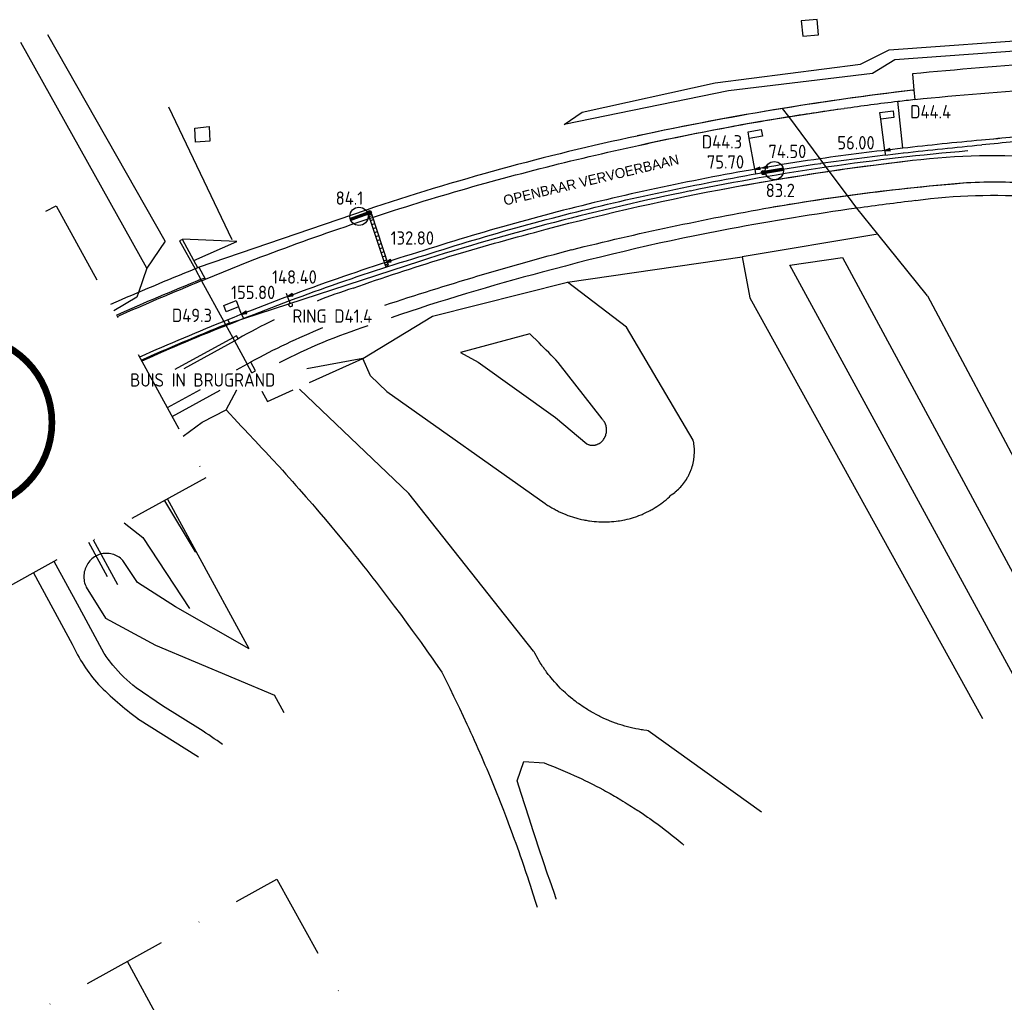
# Model space of a CAD drawing. Extents: x 139749 to 140590, y 484588 to 485182.
# Tile 3 of 10: x 139930 to 140077, y 484870 to 485017. Entities that reach past the tile are written whole.
import ezdxf
from ezdxf.enums import TextEntityAlignment as Align

# ---------------------------------------------------------------- set-up
doc = ezdxf.new("R2010")
doc.units = 0
doc.header["$LTSCALE"] = 0.5
doc.linetypes.add('DASHDOTX2', pattern=[50.8, 25.4, -12.7, 0, -12.7])
doc.linetypes.add('HIDDEN2', pattern=[4.7625, 3.175, -1.5875])
doc.layers.get('0').update_dxf_attribs({"linetype": 'CONTINUOUS'})
for name, color, linetype in [('BUIS', 1, 'CONTINUOUS'), ('INST-T-CODE', 1, 'CONTINUOUS'), ('INSTALLATIE', 3, 'CONTINUOUS'), ('KABEL-1000', 3, 'CONTINUOUS'), ('KABEL-500', 3, 'CONTINUOUS'), ('KABEL-T-CODE', 1, 'CONTINUOUS'), ('LUS-T-CODE', 1, 'CONTINUOUS'), ('LUSSEN', 7, 'CONTINUOUS'), ('MAAT-T-CODE', 7, 'CONTINUOUS'), ('MAATVOERING', 7, 'CONTINUOUS'), ('ONDERGROND', 7, 'CONTINUOUS'), ('OPMERKING', 7, 'CONTINUOUS'), ('TOP-L-TOPO_OBJECTEN_LIJN', 7, 'CONTINUOUS'), ('TOP-L-TOPO_OBJECTEN_VLAK', 7, 'CONTINUOUS'), ('TOP-L-TOPO_VIADUCT_KP_EN_2', 7, 'CONTINUOUS'), ('TOP-L-TOPO_VIADUCT_VLAKSCH', 7, 'CONTINUOUS'), ('TOP-T-TOPO_HUISNUMMERING_N', 7, 'CONTINUOUS'), ('UITSLIJPER', 1, 'CONTINUOUS')]:
    doc.layers.add(name, color=color, linetype=linetype)
doc.styles.add('I020-1', font='ISO', dxfattribs={"height": 2})
doc.styles.add('STYLE-INTL_ISO', font='INTL_ISO.shx')

# ---------------------------------------------------------------- blocks, each defined once
blk = doc.blocks.new('V_2X1')
blk.add_lwpolyline([(0.5, 0), (0.5, -2), (-0.5, -2), (-0.5, 0), (0.5, 0)])
at = {"layer": 'LUS-T-CODE', "style": 'I020-1'}
blk.add_attdef('LUS', text='', height=1, rotation=270, dxfattribs=at).set_placement((-0.02, -3.35), align=Align.MIDDLE)
blk = doc.blocks.new('V_P2')
for p, q in [((0, 0), (0.78, 0.19)), ((0, 0), (0.78, 0.15)), ((0, 0), (0.78, 0.1)), ((0.78, 0.06), (0, 0)), ((0, 0), (0.78, 0.05)), ((0.78, 0.04), (0, 0)), ((0, 0), (0.78, 0)), ((0.78, -0.19), (0, 0)), ((0, 0), (0.78, -0.1)), ((0, 0), (0.78, -0.15)), ((0, 0), (0.78, -0.05)), ((0, 0), (0.78, 0)), ((0.78, -0.19), (0.78, 0.19))]:
    blk.add_line(p, q)
for points in [[(0.78, 0.18), (0, 0)], [(0, 0), (0.78, 0.17)], [(0.78, 0.16), (0, 0)], [(0.78, 0.13), (0, 0)], [(0, 0), (0.78, 0.12)], [(0.78, 0.11), (0, 0)], [(0.78, 0.08), (0, 0)], [(0, 0), (0.78, 0.07)], [(0, 0), (0.78, 0.03)], [(0.78, 0.01), (0, 0)], [(0.78, -0.18), (0, 0)], [(0, 0), (0.78, -0.17)], [(0.78, -0.16), (0, 0)], [(0.78, -0.13), (0, 0)], [(0, 0), (0.78, -0.12)], [(0.78, -0.11), (0, 0)], [(0, 0), (0.78, -0.07)], [(0.78, -0.04), (0, 0)], [(0, 0), (0.78, -0.03)], [(0.78, -0.06), (0, 0)], [(0.78, -0.08), (0, 0)], [(0.78, -0.01), (0, 0)]]:
    blk.add_lwpolyline(points)
blk = doc.blocks.new('V_VWS')
at = {"const_width": 0.3}
blk.add_lwpolyline([(0.01, -0.15, 1), (-0.01, 0.15, 1)], format="xyb", close=True, dxfattribs=at)
at = {"const_width": 0.5}
blk.add_lwpolyline([(0.31, 0), (3.04, 0)], dxfattribs=at)
for centre, radius in [((0, 0), 0.3), ((1.67, 0), 1.37)]:
    blk.add_circle(centre, radius)
at = {"layer": 'INST-T-CODE', "style": 'I020-1'}
blk.add_attdef('INST', text='', height=1, dxfattribs=at).set_placement((4.94, 0.03), align=Align.MIDDLE)
blk = doc.blocks.new('V_RING')
at = {"flags": 128}
blk.add_lwpolyline([(0, 0), (0.3, 0, 2.414214), (0.6, 0.3)], format="xyb", dxfattribs=at)
at = {"layer": 'KABEL-T-CODE', "style": 'I020-1'}
blk.add_attdef('V_RING', text='', height=1, dxfattribs=at).set_placement((1.86, 0), align=Align.MIDDLE)

msp = doc.modelspace()

# ---------------------------------------------------------------- hatches: boundary and pattern name
at = {"layer": 'BUIS'}
h = msp.add_hatch(dxfattribs=at)
h.set_pattern_fill('LINE', color=256, scale=0.2, angle=18.28, style=0)
h.paths.add_polyline_path([(139985.13, 484980.29), (139982.61, 484987.91), (139982.14, 484987.75), (139984.65, 484980.13)])

# ---------------------------------------------------------------- linework, layer by layer
msp.add_lwpolyline([(139985.13, 484980.29), (139982.61, 484987.91), (139982.14, 484987.75), (139984.65, 484980.13)], close=True, dxfattribs=at)
at = {"layer": 'KABEL-1000'}
for p, q in [((140059.54, 484997.48), (140059.62, 484996.79)), ((140040.05, 484994.65), (140040.17, 484993.96)), ((139982.26, 484988.16), (139982.37, 484987.83)), ((139984.88, 484980.21), (139984.95, 484980.04)), ((139963.09, 484972.91), (139963.35, 484972.26))]:
    msp.add_line(p, q, dxfattribs=at)
at = {"layer": 'KABEL-1000', "flags": 128}
msp.add_lwpolyline([(140083.85, 484999.11, 0.00736), (140074.1, 484998.31)], format="xyb", dxfattribs=at)
at = {"layer": 'KABEL-1000'}
msp.add_lwpolyline([(139961.28, 484971.43, 0.010442), (139948.1, 484965.87, 0.010442)], format="xyb", dxfattribs=at)
at = {"layer": 'KABEL-1000', "extrusion": (0, 0, -1)}
for centre, radius, start, end in [((-140120.26, 484490.74), 509.66, 83.4732, 84.804), ((-140118.61, 484500.32), 499.96, 82.1035, 83.5359), ((-140107.4, 484609.3), 390.49, 77.0355, 81.5369), ((-140103.64, 484628.61), 370.83, 72.2512, 76.9318), ((-140083.25, 484673.16), 322.24, 67.7604, 73.2909)]:
    msp.add_arc(centre, radius, start, end, dxfattribs=at)
at = {"layer": 'MAATVOERING', "linetype": 'HIDDEN2'}
msp.add_line((139970.24, 484974.93), (139969.82, 484976.03), dxfattribs=at)
at = {"layer": 'MAATVOERING'}
for start, end in [(107.9989, 111.5029), (115.7888, 119.5025)]:
    msp.add_arc((140008.88, 484887.36), 94.08, start, end, dxfattribs=at)
at = {"layer": 'ONDERGROND', "color": 6, "linetype": 'DASHDOTX2'}
for points in [[(139889.07, 484963.75), (139935.26, 484989.19), (139957.73, 484948.39), (139911.53, 484922.95)], [(139783.6, 484786.48), (139968.38, 484888.23), (140058.24, 484725.04), (139873.46, 484623.29)]]:
    msp.add_lwpolyline(points, close=True, dxfattribs=at)
at = {"layer": 'OPMERKING', "const_width": 1, "flags": 128}
msp.add_lwpolyline([(139908.64, 484956.68, 1), (139934.64, 484956.68, 1), (139908.64, 484956.68)], format="xyb", dxfattribs=at)
at = {"layer": 'TOP-L-TOPO_OBJECTEN_LIJN', "color": 7}
for p, q in [((139942.96, 484933.56), (139940.15, 484938.71)), ((139940.81, 484939.07), (139944.46, 484932.39))]:
    msp.add_line(p, q, dxfattribs=at)
at = {"layer": 'TOP-L-TOPO_OBJECTEN_LIJN'}
for p, q in [((139942.96, 484933.56), (139940.15, 484938.71)), ((139940.81, 484939.07), (139944.46, 484932.39))]:
    msp.add_line(p, q, dxfattribs=at)
at = {"layer": 'TOP-L-TOPO_OBJECTEN_LIJN', "color": 7, "flags": 128}
for points in [[(139951.62, 484983.87), (139934.02, 485014.82)], [(140011.45, 485001.37), (140014.18, 485003.23), (140034.1, 485007.59), (140055.89, 485010.4), (140060.22, 485012.54), (140083.85, 485014.26)], [(140083.85, 485012.7), (140061.04, 485011.04), (140057.7, 485009.03), (140036.12, 485006.42), (140011.45, 485001.37)], [(139961.68, 484984.06), (139952.15, 485003.95)], [(139951.62, 484983.87), (139948.85, 484979.8)], [(139962.36, 484983.84), (139954.24, 484984.15)], [(139955.94, 484980.97), (139962.36, 484983.84)], [(139989.89, 484980.87), (139961.2, 484971.53)], [(140045.3, 484980.25), (140053.19, 484981.42)], [(140053.19, 484981.42), (140087.52, 484917.93)], [(140080.85, 484915.1), (140045.3, 484980.25)], [(139956.99, 484978.16), (139957.5, 484978.34)], [(140006.33, 484969.96), (139995.9, 484967.17)], [(140015.59, 484953.27), (140015.65, 484953.27), (140015.72, 484953.27), (140015.85, 484953.27), (140015.91, 484953.28), (140015.97, 484953.28), (140016.03, 484953.29), (140016.1, 484953.3), (140016.16, 484953.32), (140016.22, 484953.33), (140016.28, 484953.35), (140016.34, 484953.36), (140016.4, 484953.39), (140016.46, 484953.41), (140016.58, 484953.46), (140016.63, 484953.49), (140016.69, 484953.52), (140016.74, 484953.55), (140016.8, 484953.58), (140016.85, 484953.61), (140016.9, 484953.65), (140017, 484953.73), (140017.1, 484953.81), (140017.14, 484953.86), (140017.23, 484953.95), (140017.31, 484954.05), (140017.38, 484954.15), (140017.45, 484954.26), (140017.48, 484954.31), (140017.54, 484954.43), (140017.58, 484954.53), (140017.64, 484954.65), (140017.69, 484954.78), (140017.71, 484954.84), (140017.73, 484954.91), (140017.76, 484955.04), (140017.79, 484955.18), (140017.81, 484955.31), (140017.82, 484955.38), (140017.82, 484955.45), (140017.82, 484955.59), (140017.82, 484955.66), (140017.81, 484955.79), (140017.79, 484955.93), (140017.78, 484956), (140017.77, 484956.06), (140017.74, 484956.2), (140017.7, 484956.33), (140017.67, 484956.39), (140017.65, 484956.46), (140017.62, 484956.52), (140017.59, 484956.58), (140017.56, 484956.64), (140017.49, 484956.76), (140017.46, 484956.82), (140017.38, 484956.94), (140017.3, 484957.05), (140017.26, 484957.1), (140017.21, 484957.15), (140017.16, 484957.21), (140010.56, 484965.7), (140010.2, 484966.07), (140009.85, 484966.43), (140009.5, 484966.8), (140009.14, 484967.16), (140008.78, 484967.53), (140008.42, 484967.89), (140008.06, 484968.25), (140007.7, 484968.61), (140006.33, 484969.96)], [(139995.9, 484967.17), (139998.55, 484965.72), (140010.18, 484957.42), (140014.86, 484953.46), (140014.98, 484953.41), (140015.1, 484953.37), (140015.16, 484953.35), (140015.22, 484953.33), (140015.28, 484953.32), (140015.34, 484953.3), (140015.47, 484953.28), (140015.59, 484953.27)], [(140016.83, 484912.59), (140016.64, 484912.69), (140016.27, 484912.88), (140015.9, 484913.08), (140015.72, 484913.18), (140015.53, 484913.28), (140015.35, 484913.39), (140015.17, 484913.5), (140014.99, 484913.61), (140014.64, 484913.83), (140014.46, 484913.95), (140014.11, 484914.18), (140013.94, 484914.3), (140013.6, 484914.54), (140013.42, 484914.67), (140013.26, 484914.79), (140013.09, 484914.92), (140012.92, 484915.05), (140012.76, 484915.18), (140012.43, 484915.45), (140012.11, 484915.72), (140011.8, 484916), (140011.64, 484916.14), (140011.33, 484916.43), (140011.18, 484916.57), (140011.03, 484916.72), (140010.88, 484916.87), (140010.59, 484917.17), (140010.3, 484917.48), (140010.16, 484917.63), (140010.02, 484917.79), (140009.75, 484918.11), (140009.48, 484918.43), (140009.35, 484918.59), (140009.08, 484918.92), (140008.83, 484919.26), (140008.71, 484919.43), (140008.58, 484919.6), (140008.34, 484919.94), (140008.22, 484920.12), (140007.99, 484920.47), (140007.88, 484920.65), (140007.66, 484921), (140007.55, 484921.18), (140007.34, 484921.55), (140007.24, 484921.73), (140007.04, 484922.1), (140006.94, 484922.29), (140006.88, 484922.4), (139988.14, 484946.06), (139971.77, 484961.68)], [(139945.48, 484941.64), (139948.26, 484939.44), (139955.26, 484928.78)], [(140041.05, 484898.25), (140024.06, 484910.47), (140023.85, 484910.5), (140023.43, 484910.55), (140023.23, 484910.58), (140023.02, 484910.62), (140022.6, 484910.69), (140022.19, 484910.77), (140021.99, 484910.81), (140021.78, 484910.85), (140021.58, 484910.9), (140021.37, 484910.95), (140021.17, 484911), (140020.96, 484911.05), (140020.56, 484911.16), (140020.15, 484911.28), (140019.95, 484911.34), (140019.55, 484911.47), (140019.35, 484911.54), (140019.16, 484911.61), (140018.76, 484911.76), (140018.37, 484911.91), (140018.17, 484911.99), (140017.79, 484912.15), (140017.4, 484912.32), (140016.83, 484912.59)]]:
    msp.add_lwpolyline(points, dxfattribs=at)
at = {"layer": 'TOP-L-TOPO_OBJECTEN_LIJN', "flags": 128}
for points in [[(139951.62, 484983.87), (139934.02, 485014.82)], [(140011.45, 485001.37), (140014.18, 485003.23), (140034.1, 485007.59), (140055.89, 485010.4), (140060.22, 485012.54), (140083.85, 485014.26)], [(140083.85, 485012.7), (140061.04, 485011.04), (140057.7, 485009.03), (140036.12, 485006.42), (140011.45, 485001.37)], [(139961.68, 484984.06), (139952.15, 485003.95)], [(139951.62, 484983.87), (139948.85, 484979.8)], [(139962.36, 484983.84), (139954.24, 484984.15)], [(139955.94, 484980.97), (139962.36, 484983.84)], [(139989.89, 484980.87), (139961.2, 484971.53)], [(140045.3, 484980.25), (140053.19, 484981.42)], [(140053.19, 484981.42), (140087.52, 484917.93)], [(140080.85, 484915.1), (140045.3, 484980.25)], [(139956.99, 484978.16), (139957.5, 484978.34)], [(140006.33, 484969.96), (139995.9, 484967.17)], [(140015.59, 484953.27), (140015.65, 484953.27), (140015.72, 484953.27), (140015.85, 484953.27), (140015.91, 484953.28), (140015.97, 484953.28), (140016.03, 484953.29), (140016.1, 484953.3), (140016.16, 484953.32), (140016.22, 484953.33), (140016.28, 484953.35), (140016.34, 484953.36), (140016.4, 484953.39), (140016.46, 484953.41), (140016.58, 484953.46), (140016.63, 484953.49), (140016.69, 484953.52), (140016.74, 484953.55), (140016.8, 484953.58), (140016.85, 484953.61), (140016.9, 484953.65), (140017, 484953.73), (140017.1, 484953.81), (140017.14, 484953.86), (140017.23, 484953.95), (140017.31, 484954.05), (140017.38, 484954.15), (140017.45, 484954.26), (140017.48, 484954.31), (140017.54, 484954.43), (140017.58, 484954.53), (140017.64, 484954.65), (140017.69, 484954.78), (140017.71, 484954.84), (140017.73, 484954.91), (140017.76, 484955.04), (140017.79, 484955.18), (140017.81, 484955.31), (140017.82, 484955.38), (140017.82, 484955.45), (140017.82, 484955.59), (140017.82, 484955.66), (140017.81, 484955.79), (140017.79, 484955.93), (140017.78, 484956), (140017.77, 484956.06), (140017.74, 484956.2), (140017.7, 484956.33), (140017.67, 484956.39), (140017.65, 484956.46), (140017.62, 484956.52), (140017.59, 484956.58), (140017.56, 484956.64), (140017.49, 484956.76), (140017.46, 484956.82), (140017.38, 484956.94), (140017.3, 484957.05), (140017.26, 484957.1), (140017.21, 484957.15), (140017.16, 484957.21), (140010.56, 484965.7), (140010.2, 484966.07), (140009.85, 484966.43), (140009.5, 484966.8), (140009.14, 484967.16), (140008.78, 484967.53), (140008.42, 484967.89), (140008.06, 484968.25), (140007.7, 484968.61), (140006.33, 484969.96)], [(139981.29, 484966.28), (139972.87, 484964.74)], [(139995.9, 484967.17), (139998.55, 484965.72), (140010.18, 484957.42), (140014.86, 484953.46), (140014.98, 484953.41), (140015.1, 484953.37), (140015.16, 484953.35), (140015.22, 484953.33), (140015.28, 484953.32), (140015.34, 484953.3), (140015.47, 484953.28), (140015.59, 484953.27)], [(140016.83, 484912.59), (140016.64, 484912.69), (140016.27, 484912.88), (140015.9, 484913.08), (140015.72, 484913.18), (140015.53, 484913.28), (140015.35, 484913.39), (140015.17, 484913.5), (140014.99, 484913.61), (140014.64, 484913.83), (140014.46, 484913.95), (140014.11, 484914.18), (140013.94, 484914.3), (140013.6, 484914.54), (140013.42, 484914.67), (140013.26, 484914.79), (140013.09, 484914.92), (140012.92, 484915.05), (140012.76, 484915.18), (140012.43, 484915.45), (140012.11, 484915.72), (140011.8, 484916), (140011.64, 484916.14), (140011.33, 484916.43), (140011.18, 484916.57), (140011.03, 484916.72), (140010.88, 484916.87), (140010.59, 484917.17), (140010.3, 484917.48), (140010.16, 484917.63), (140010.02, 484917.79), (140009.75, 484918.11), (140009.48, 484918.43), (140009.35, 484918.59), (140009.08, 484918.92), (140008.83, 484919.26), (140008.71, 484919.43), (140008.58, 484919.6), (140008.34, 484919.94), (140008.22, 484920.12), (140007.99, 484920.47), (140007.88, 484920.65), (140007.66, 484921), (140007.55, 484921.18), (140007.34, 484921.55), (140007.24, 484921.73), (140007.04, 484922.1), (140006.94, 484922.29), (140006.88, 484922.4), (139988.14, 484946.06), (139971.77, 484961.68)], [(139945.48, 484941.64), (139948.26, 484939.44), (139955.26, 484928.78)], [(140041.05, 484898.25), (140024.06, 484910.47), (140023.85, 484910.5), (140023.43, 484910.55), (140023.23, 484910.58), (140023.02, 484910.62), (140022.6, 484910.69), (140022.19, 484910.77), (140021.99, 484910.81), (140021.78, 484910.85), (140021.58, 484910.9), (140021.37, 484910.95), (140021.17, 484911), (140020.96, 484911.05), (140020.56, 484911.16), (140020.15, 484911.28), (140019.95, 484911.34), (140019.55, 484911.47), (140019.35, 484911.54), (140019.16, 484911.61), (140018.76, 484911.76), (140018.37, 484911.91), (140018.17, 484911.99), (140017.79, 484912.15), (140017.4, 484912.32), (140016.83, 484912.59)]]:
    msp.add_lwpolyline(points, dxfattribs=at)
at = {"layer": 'TOP-L-TOPO_OBJECTEN_LIJN', "color": 7}
for centre, radius, start, end in [((140103.04, 484635.55), 363.18, 94.9, 101.539), ((140106.52, 484615.18), 383.84, 101.4398, 107.6888)]:
    msp.add_arc(centre, radius, start, end, dxfattribs=at)
at = {"layer": 'TOP-L-TOPO_OBJECTEN_LIJN'}
for centre, radius, start, end in [((140103.04, 484635.55), 363.18, 94.9, 101.539), ((140106.52, 484615.18), 383.84, 101.4398, 107.6888)]:
    msp.add_arc(centre, radius, start, end, dxfattribs=at)
at = {"layer": 'TOP-L-TOPO_OBJECTEN_LIJN', "color": 7, "extrusion": (0, 0, -1)}
msp.add_arc((-140092.76, 484640.6), 363.84, 65.919, 68.0901, dxfattribs=at)
at = {"layer": 'TOP-L-TOPO_OBJECTEN_LIJN', "extrusion": (0, 0, -1)}
msp.add_arc((-140092.76, 484640.6), 363.84, 65.919, 68.0901, dxfattribs=at)
at = {"layer": 'TOP-L-TOPO_OBJECTEN_VLAK', "color": 7}
for p, q in [((140063.77, 485006.52), (140063.92, 485006.53)), ((140058.49, 484984.94), (140055.34, 484988.81)), ((140011.96, 484977.74), (140038.14, 484981.52)), ((139956.58, 484979.93), (139956.53, 484979.87)), ((139956.28, 484937.34), (139951.97, 484945.22)), ((139956.14, 484937.27), (139956.28, 484937.34)), ((139964.24, 484922.76), (139956.28, 484937.34)), ((139969.48, 484913.17), (139968.04, 484915.8)), ((139957.27, 484855.15), (139945.95, 484875.88))]:
    msp.add_line(p, q, dxfattribs=at)
at = {"layer": 'TOP-L-TOPO_OBJECTEN_VLAK'}
for p, q in [((140063.77, 485006.52), (140063.92, 485006.53)), ((140058.49, 484984.94), (140055.34, 484988.81)), ((140011.96, 484977.74), (140038.14, 484981.52)), ((139956.58, 484979.93), (139956.53, 484979.87)), ((139956.28, 484937.34), (139951.97, 484945.22)), ((139956.14, 484937.27), (139956.28, 484937.34)), ((139964.24, 484922.76), (139956.28, 484937.34)), ((139969.48, 484913.17), (139968.04, 484915.8)), ((139957.27, 484855.15), (139945.95, 484875.88))]:
    msp.add_line(p, q, dxfattribs=at)
at = {"layer": 'TOP-L-TOPO_OBJECTEN_VLAK', "color": 7, "flags": 128}
for points in [[(140049.6, 485014.82), (140049.4, 485017.08), (140047.03, 485016.89), (140047.27, 485014.59), (140049.6, 485014.82)], [(139948.85, 484979.8), (139929.95, 485013.64)], [(140063.69, 485008.97), (140063.92, 485006.53)], [(140063.92, 485006.53), (140064.05, 485005.13)], [(140062.25, 484997.8), (140061.49, 485004.84)], [(139958.33, 484998.88), (139956.15, 484998.69), (139956.07, 485000.82), (139958.21, 485001.04), (139958.33, 484998.88)], [(139981.76, 484988.53), (139956.58, 484979.93)], [(140058.49, 484984.94), (140038.14, 484981.52)], [(140065.94, 484975.65), (140058.49, 484984.94)], [(139955.93, 484980.99), (139954.23, 484984.14), (139953.79, 484983.94)], [(139953.79, 484983.94), (139956.14, 484979.7)], [(139956.53, 484979.87), (139955.93, 484980.99)], [(139957.69, 484978.19), (139964.16, 484980.82)], [(140038.14, 484981.52), (140039.3, 484975.35)], [(139948.85, 484979.8), (139947.6, 484976.18)], [(139956.53, 484979.87), (139956.14, 484979.7)], [(139957.69, 484978.19), (139956.71, 484979.93), (139956.54, 484979.88), (139956.53, 484979.87)], [(139957.09, 484977.94), (139957.69, 484978.19)], [(139981.29, 484966.28), (139991.73, 484972.6), (140011.96, 484977.74)], [(140030.16, 484948.8), (140030.21, 484948.92), (140030.32, 484949.14), (140030.42, 484949.37), (140030.46, 484949.49), (140030.51, 484949.61), (140030.59, 484949.84), (140030.67, 484950.08), (140030.74, 484950.33), (140030.8, 484950.57), (140030.85, 484950.81), (140030.9, 484951.06), (140030.93, 484951.31), (140030.95, 484951.43), (140030.96, 484951.56), (140030.98, 484951.68), (140030.98, 484951.81), (140031, 484952.06), (140031, 484952.18), (140031, 484952.31), (140031, 484952.56), (140030.99, 484952.81), (140030.98, 484952.93), (140030.96, 484953.18), (140030.93, 484953.43), (140030.89, 484953.68), (140030.87, 484953.8), (140030.83, 484954.01), (140020.83, 484970.96), (140011.96, 484977.74)], [(139947.6, 484976.18), (139947.35, 484975.46), (139943.94, 484973.43)], [(140039.3, 484975.35), (140074.18, 484912.28)], [(140065.94, 484975.65), (140095.04, 484921.12)], [(139961.26, 484971.63), (139961.03, 484972.08)], [(139960.68, 484971.39), (139961.26, 484971.63)], [(139960.68, 484971.39), (139961.77, 484969.37)], [(139962.55, 484969.24), (139962.33, 484969.67), (139961.77, 484969.37)], [(139962.03, 484968.94), (139962.56, 484969.22), (139962.55, 484969.24)], [(139964.48, 484965.75), (139963.91, 484965.45)], [(139964.63, 484964.14), (139965.18, 484964.44), (139964.48, 484965.75)], [(139982.44, 484963.67), (139981.29, 484966.28)], [(139982.44, 484963.67), (139984.89, 484961.32), (140008.59, 484944.56), (140008.88, 484944.36), (140009.03, 484944.26), (140009.18, 484944.17), (140009.33, 484944.07), (140009.63, 484943.89), (140009.79, 484943.8), (140009.94, 484943.72), (140010.25, 484943.55), (140010.41, 484943.47), (140010.72, 484943.31), (140010.88, 484943.24), (140011.2, 484943.09), (140011.37, 484943.02), (140011.69, 484942.89), (140012.02, 484942.76), (140012.19, 484942.7), (140012.35, 484942.64), (140012.69, 484942.53), (140013.02, 484942.42), (140013.19, 484942.38), (140013.53, 484942.28), (140013.88, 484942.2), (140014.05, 484942.16), (140014.39, 484942.08), (140014.57, 484942.05), (140014.74, 484942.02), (140015.09, 484941.96), (140015.26, 484941.93), (140015.61, 484941.89), (140015.96, 484941.85), (140016.32, 484941.82), (140016.67, 484941.8), (140017.02, 484941.78), (140017.2, 484941.78), (140017.55, 484941.78), (140017.73, 484941.78), (140018.08, 484941.79), (140018.25, 484941.8), (140018.57, 484941.82), (140018.9, 484941.84), (140019.24, 484941.88), (140019.57, 484941.92), (140019.74, 484941.95), (140020.07, 484942), (140020.24, 484942.03), (140020.57, 484942.1), (140020.9, 484942.17), (140021.23, 484942.26), (140021.39, 484942.3), (140021.72, 484942.4), (140021.88, 484942.45), (140022.2, 484942.55), (140022.36, 484942.61), (140022.68, 484942.72), (140022.99, 484942.85), (140023.15, 484942.91), (140023.3, 484942.98), (140023.61, 484943.12), (140023.91, 484943.27), (140024.07, 484943.34), (140024.36, 484943.5), (140024.51, 484943.58), (140024.66, 484943.66), (140024.95, 484943.84), (140025.1, 484943.92), (140025.38, 484944.11), (140025.52, 484944.2), (140025.8, 484944.39), (140025.94, 484944.49), (140026.21, 484944.69), (140026.34, 484944.79), (140026.48, 484944.9), (140026.74, 484945.11), (140026.99, 484945.33), (140027.24, 484945.56), (140027.37, 484945.67), (140027.53, 484945.83), (140027.74, 484945.97), (140027.84, 484946.05), (140028.04, 484946.2), (140028.13, 484946.28), (140028.33, 484946.44), (140028.42, 484946.52), (140028.6, 484946.7), (140028.69, 484946.78), (140028.78, 484946.87), (140028.95, 484947.05), (140029.12, 484947.24), (140029.2, 484947.34), (140029.36, 484947.53), (140029.51, 484947.73), (140029.65, 484947.94), (140029.79, 484948.15), (140029.85, 484948.26), (140029.98, 484948.47), (140030.04, 484948.58), (140030.16, 484948.8)], [(139957.17, 484956.71), (139960.76, 484958.6)], [(139960.76, 484958.6), (139962.5, 484956.66), (139963.03, 484956.11), (139963.55, 484955.57), (139964.07, 484955.03), (139965.11, 484953.93), (139966.14, 484952.83), (139966.66, 484952.28), (139967.17, 484951.73), (139967.68, 484951.18), (139968.7, 484950.06), (139969.21, 484949.51), (139969.71, 484948.95), (139970.72, 484947.82), (139971.22, 484947.26), (139971.72, 484946.7), (139972.71, 484945.56), (139973.7, 484944.42), (139974.2, 484943.85), (139974.69, 484943.28), (139975.66, 484942.13), (139976.63, 484940.98), (139977.12, 484940.4), (139978.08, 484939.24), (139978.55, 484938.65), (139979.51, 484937.48), (139979.98, 484936.9), (139980.45, 484936.31), (139981.39, 484935.13), (139981.86, 484934.54), (139982.79, 484933.35), (139983.25, 484932.76), (139984.17, 484931.56), (139984.63, 484930.96), (139985.54, 484929.76), (139985.99, 484929.16), (139986.9, 484927.95), (139987.79, 484926.73), (139988.68, 484925.52), (139989.56, 484924.29), (139990, 484923.68), (139990.87, 484922.45), (139991.74, 484921.22), (139992.17, 484920.6), (139993.1, 484919.24), (139993.4, 484918.65), (139994, 484917.46), (139994.3, 484916.86), (139994.88, 484915.67), (139995.17, 484915.07), (139995.75, 484913.87), (139996.32, 484912.66), (139996.88, 484911.46), (139997.16, 484910.85), (139997.43, 484910.24), (139997.71, 484909.64), (139997.98, 484909.03), (139998.25, 484908.42), (139998.52, 484907.81), (139999.05, 484906.59), (139999.58, 484905.37), (139999.84, 484904.76), (140000.1, 484904.14), (140000.35, 484903.53), (140000.86, 484902.29), (140001.36, 484901.06), (140001.61, 484900.44), (140001.85, 484899.82), (140002.34, 484898.58), (140002.81, 484897.34), (140003.28, 484896.09), (140003.52, 484895.47), (140003.97, 484894.22), (140004.2, 484893.59), (140004.65, 484892.34), (140004.87, 484891.71), (140005.09, 484891.08), (140005.3, 484890.45), (140005.73, 484889.19), (140005.94, 484888.56), (140006.15, 484887.92), (140006.36, 484887.29), (140006.77, 484886.02), (140007.17, 484884.75), (140007.4, 484884)], [(139954.3, 484954.61), (139957.17, 484956.71)], [(139951.51, 484944.96), (139956.14, 484937.27)], [(139964.24, 484922.76), (139953.17, 484929.05), (139947.47, 484932.68), (139945.25, 484936.01), (139945.08, 484936.18), (139944.91, 484936.33), (139944.72, 484936.47), (139944.53, 484936.59), (139944.33, 484936.7), (139944.12, 484936.8), (139943.9, 484936.88), (139943.68, 484936.95), (139943.45, 484937), (139943.23, 484937.03), (139942.99, 484937.05), (139942.76, 484937.06), (139942.53, 484937.05), (139942.3, 484937.02), (139942.08, 484936.97), (139941.85, 484936.92), (139941.63, 484936.84), (139941.42, 484936.75), (139941.21, 484936.65), (139941.02, 484936.53), (139940.83, 484936.4), (139940.64, 484936.25), (139940.47, 484936.1), (139940.32, 484935.93), (139940.17, 484935.75), (139940.03, 484935.56), (139939.91, 484935.36), (139939.81, 484935.16), (139939.71, 484934.95), (139939.62, 484934.73), (139939.55, 484934.5), (139939.49, 484934.27), (139939.45, 484934.04), (139939.43, 484933.8), (139939.42, 484933.57), (139939.42, 484933.33), (139939.45, 484933.09), (139939.49, 484932.86), (139939.54, 484932.63), (139939.61, 484932.4), (139939.7, 484932.18), (139939.78, 484931.99), (139942.67, 484927.35), (139950.15, 484923.32), (139968.04, 484915.8)], [(139938.77, 484928.88), (139934.95, 484935.85)], [(139942.45, 484922.06), (139938.77, 484928.88)], [(139951.22, 484914.18), (139947.27, 484916.9)], [(139956.9, 484910.65), (139951.22, 484914.18)], [(140010.28, 484885.22), (140010.26, 484885.28), (140009.94, 484886.2), (140009.29, 484888.05), (140008.98, 484888.98), (140008.35, 484890.83), (140007.72, 484892.69), (140007.11, 484894.54), (140006.8, 484895.47), (140006.5, 484896.41), (140006.2, 484897.34), (140005.6, 484899.2), (140005.01, 484901.07), (140004.43, 484902.94), (140005.42, 484905.85), (140008.45, 484905.63), (140008.82, 484905.49), (140009.17, 484905.36), (140009.87, 484905.09), (140010.57, 484904.81), (140010.91, 484904.66), (140011.6, 484904.37), (140012.29, 484904.07), (140012.98, 484903.77), (140013.32, 484903.61), (140014, 484903.29), (140014.68, 484902.97), (140015.01, 484902.8), (140015.69, 484902.47), (140016.35, 484902.12), (140016.69, 484901.95), (140017.35, 484901.6), (140017.68, 484901.42), (140018.34, 484901.05), (140018.99, 484900.68), (140019.31, 484900.49), (140019.96, 484900.11), (140020.28, 484899.92), (140020.6, 484899.73), (140020.92, 484899.53), (140021.56, 484899.13), (140021.88, 484898.93), (140022.51, 484898.52), (140022.71, 484898.39), (140023.35, 484897.96), (140023.98, 484897.52), (140024.29, 484897.3), (140024.92, 484896.85), (140025.54, 484896.4), (140026.15, 484895.94), (140026.46, 484895.71), (140027.07, 484895.24), (140027.37, 484895.01), (140027.67, 484894.77), (140028.27, 484894.29), (140028.56, 484894.05), (140029.15, 484893.56), (140029.42, 484893.33)]]:
    msp.add_lwpolyline(points, dxfattribs=at)
at = {"layer": 'TOP-L-TOPO_OBJECTEN_VLAK', "flags": 128}
for points in [[(140049.6, 485014.82), (140049.4, 485017.08), (140047.03, 485016.89), (140047.27, 485014.59), (140049.6, 485014.82)], [(139948.85, 484979.8), (139929.95, 485013.64)], [(140063.69, 485008.97), (140063.92, 485006.53)], [(140063.92, 485006.53), (140064.05, 485005.13)], [(140062.25, 484997.8), (140061.49, 485004.84)], [(140045.14, 485002.54), (140044.23, 485003.77)], [(140049.83, 484996.23), (140045.14, 485002.54)], [(139958.33, 484998.88), (139956.15, 484998.69), (139956.07, 485000.82), (139958.21, 485001.04), (139958.33, 484998.88)], [(140051.22, 484994.36), (140049.83, 484996.23)], [(140053.93, 484990.71), (140051.22, 484994.36)], [(140055.34, 484988.81), (140053.93, 484990.71)], [(139981.76, 484988.53), (139956.58, 484979.93)], [(140058.49, 484984.94), (140038.14, 484981.52)], [(140065.94, 484975.65), (140058.49, 484984.94)], [(139955.93, 484980.99), (139954.23, 484984.14), (139953.79, 484983.94)], [(139953.79, 484983.94), (139956.14, 484979.7)], [(139956.53, 484979.87), (139955.93, 484980.99)], [(139957.09, 484977.94), (139957.69, 484978.19), (139964.16, 484980.82)], [(140038.14, 484981.52), (140039.3, 484975.35)], [(139948.85, 484979.8), (139947.6, 484976.18)], [(139956.53, 484979.87), (139956.14, 484979.7)], [(139957.69, 484978.19), (139956.71, 484979.93), (139956.54, 484979.88), (139956.53, 484979.87)], [(139981.29, 484966.28), (139991.73, 484972.6), (140011.96, 484977.74)], [(140030.16, 484948.8), (140030.21, 484948.92), (140030.32, 484949.14), (140030.42, 484949.37), (140030.46, 484949.49), (140030.51, 484949.61), (140030.59, 484949.84), (140030.67, 484950.08), (140030.74, 484950.33), (140030.8, 484950.57), (140030.85, 484950.81), (140030.9, 484951.06), (140030.93, 484951.31), (140030.95, 484951.43), (140030.96, 484951.56), (140030.98, 484951.68), (140030.98, 484951.81), (140031, 484952.06), (140031, 484952.18), (140031, 484952.31), (140031, 484952.56), (140030.99, 484952.81), (140030.98, 484952.93), (140030.96, 484953.18), (140030.93, 484953.43), (140030.89, 484953.68), (140030.87, 484953.8), (140030.83, 484954.01), (140020.83, 484970.96), (140011.96, 484977.74)], [(139947.6, 484976.18), (139947.35, 484975.46), (139943.94, 484973.43)], [(140039.3, 484975.35), (140074.18, 484912.28)], [(140065.94, 484975.65), (140095.04, 484921.12)], [(139961.26, 484971.63), (139961.03, 484972.08)], [(139960.68, 484971.39), (139961.26, 484971.63)], [(139960.68, 484971.39), (139961.77, 484969.37)], [(139962.55, 484969.24), (139962.33, 484969.67), (139961.77, 484969.37)], [(139962.03, 484968.94), (139962.56, 484969.22), (139962.55, 484969.24)], [(139964.48, 484965.75), (139963.91, 484965.45)], [(139964.63, 484964.14), (139965.18, 484964.44), (139964.48, 484965.75)], [(139973.26, 484962.67), (139981.29, 484966.28)], [(139982.44, 484963.67), (139981.29, 484966.28)], [(139982.44, 484963.67), (139984.89, 484961.32), (140008.59, 484944.56), (140008.88, 484944.36), (140009.03, 484944.26), (140009.18, 484944.17), (140009.33, 484944.07), (140009.63, 484943.89), (140009.79, 484943.8), (140009.94, 484943.72), (140010.25, 484943.55), (140010.41, 484943.47), (140010.72, 484943.31), (140010.88, 484943.24), (140011.2, 484943.09), (140011.37, 484943.02), (140011.69, 484942.89), (140012.02, 484942.76), (140012.19, 484942.7), (140012.35, 484942.64), (140012.69, 484942.53), (140013.02, 484942.42), (140013.19, 484942.38), (140013.53, 484942.28), (140013.88, 484942.2), (140014.05, 484942.16), (140014.39, 484942.08), (140014.57, 484942.05), (140014.74, 484942.02), (140015.09, 484941.96), (140015.26, 484941.93), (140015.61, 484941.89), (140015.96, 484941.85), (140016.32, 484941.82), (140016.67, 484941.8), (140017.02, 484941.78), (140017.2, 484941.78), (140017.55, 484941.78), (140017.73, 484941.78), (140018.08, 484941.79), (140018.25, 484941.8), (140018.57, 484941.82), (140018.9, 484941.84), (140019.24, 484941.88), (140019.57, 484941.92), (140019.74, 484941.95), (140020.07, 484942), (140020.24, 484942.03), (140020.57, 484942.1), (140020.9, 484942.17), (140021.23, 484942.26), (140021.39, 484942.3), (140021.72, 484942.4), (140021.88, 484942.45), (140022.2, 484942.55), (140022.36, 484942.61), (140022.68, 484942.72), (140022.99, 484942.85), (140023.15, 484942.91), (140023.3, 484942.98), (140023.61, 484943.12), (140023.91, 484943.27), (140024.07, 484943.34), (140024.36, 484943.5), (140024.51, 484943.58), (140024.66, 484943.66), (140024.95, 484943.84), (140025.1, 484943.92), (140025.38, 484944.11), (140025.52, 484944.2), (140025.8, 484944.39), (140025.94, 484944.49), (140026.21, 484944.69), (140026.34, 484944.79), (140026.48, 484944.9), (140026.74, 484945.11), (140026.99, 484945.33), (140027.24, 484945.56), (140027.37, 484945.67), (140027.53, 484945.83), (140027.74, 484945.97), (140027.84, 484946.05), (140028.04, 484946.2), (140028.13, 484946.28), (140028.33, 484946.44), (140028.42, 484946.52), (140028.6, 484946.7), (140028.69, 484946.78), (140028.78, 484946.87), (140028.95, 484947.05), (140029.12, 484947.24), (140029.2, 484947.34), (140029.36, 484947.53), (140029.51, 484947.73), (140029.65, 484947.94), (140029.79, 484948.15), (140029.85, 484948.26), (140029.98, 484948.47), (140030.04, 484948.58), (140030.16, 484948.8)], [(139960.76, 484958.6), (139962.37, 484961.57), (139962.37, 484961.57)], [(139966.14, 484961.38), (139966.14, 484961.38), (139966.99, 484959.85)], [(139966.99, 484959.85), (139970.84, 484961.58)], [(139957.17, 484956.71), (139960.76, 484958.6)], [(139960.76, 484958.6), (139962.5, 484956.66), (139963.03, 484956.11), (139963.55, 484955.57), (139964.07, 484955.03), (139965.11, 484953.93), (139966.14, 484952.83), (139966.66, 484952.28), (139967.17, 484951.73), (139967.68, 484951.18), (139968.7, 484950.06), (139969.21, 484949.51), (139969.71, 484948.95), (139970.72, 484947.82), (139971.22, 484947.26), (139971.72, 484946.7), (139972.71, 484945.56), (139973.7, 484944.42), (139974.2, 484943.85), (139974.69, 484943.28), (139975.66, 484942.13), (139976.63, 484940.98), (139977.12, 484940.4), (139978.08, 484939.24), (139978.55, 484938.65), (139979.51, 484937.48), (139979.98, 484936.9), (139980.45, 484936.31), (139981.39, 484935.13), (139981.86, 484934.54), (139982.79, 484933.35), (139983.25, 484932.76), (139984.17, 484931.56), (139984.63, 484930.96), (139985.54, 484929.76), (139985.99, 484929.16), (139986.9, 484927.95), (139987.79, 484926.73), (139988.68, 484925.52), (139989.56, 484924.29), (139990, 484923.68), (139990.87, 484922.45), (139991.74, 484921.22), (139992.17, 484920.6), (139993.1, 484919.24), (139993.4, 484918.65), (139994, 484917.46), (139994.3, 484916.86), (139994.88, 484915.67), (139995.17, 484915.07), (139995.75, 484913.87), (139996.32, 484912.66), (139996.88, 484911.46), (139997.16, 484910.85), (139997.43, 484910.24), (139997.71, 484909.64), (139997.98, 484909.03), (139998.25, 484908.42), (139998.52, 484907.81), (139999.05, 484906.59), (139999.58, 484905.37), (139999.84, 484904.76), (140000.1, 484904.14), (140000.35, 484903.53), (140000.86, 484902.29), (140001.36, 484901.06), (140001.61, 484900.44), (140001.85, 484899.82), (140002.34, 484898.58), (140002.81, 484897.34), (140003.28, 484896.09), (140003.52, 484895.47), (140003.97, 484894.22), (140004.2, 484893.59), (140004.65, 484892.34), (140004.87, 484891.71), (140005.09, 484891.08), (140005.3, 484890.45), (140005.73, 484889.19), (140005.94, 484888.56), (140006.15, 484887.92), (140006.36, 484887.29), (140006.77, 484886.02), (140007.17, 484884.75), (140007.4, 484884)], [(139954.3, 484954.61), (139957.17, 484956.71)], [(139951.51, 484944.96), (139956.14, 484937.27)], [(139964.24, 484922.76), (139953.17, 484929.05), (139947.47, 484932.68), (139945.25, 484936.01), (139945.08, 484936.18), (139944.91, 484936.33), (139944.72, 484936.47), (139944.53, 484936.59), (139944.33, 484936.7), (139944.12, 484936.8), (139943.9, 484936.88), (139943.68, 484936.95), (139943.45, 484937), (139943.23, 484937.03), (139942.99, 484937.05), (139942.76, 484937.06), (139942.53, 484937.05), (139942.3, 484937.02), (139942.08, 484936.97), (139941.85, 484936.92), (139941.63, 484936.84), (139941.42, 484936.75), (139941.21, 484936.65), (139941.02, 484936.53), (139940.83, 484936.4), (139940.64, 484936.25), (139940.47, 484936.1), (139940.32, 484935.93), (139940.17, 484935.75), (139940.03, 484935.56), (139939.91, 484935.36), (139939.81, 484935.16), (139939.71, 484934.95), (139939.62, 484934.73), (139939.55, 484934.5), (139939.49, 484934.27), (139939.45, 484934.04), (139939.43, 484933.8), (139939.42, 484933.57), (139939.42, 484933.33), (139939.45, 484933.09), (139939.49, 484932.86), (139939.54, 484932.63), (139939.61, 484932.4), (139939.7, 484932.18), (139939.78, 484931.99), (139942.67, 484927.35), (139950.15, 484923.32), (139968.04, 484915.8)], [(139938.77, 484928.88), (139934.95, 484935.85)], [(139938.77, 484928.88), (139934.95, 484935.85)], [(139931.85, 484934.14), (139937.65, 484923.47)], [(139942.45, 484922.06), (139938.77, 484928.88)], [(139942.45, 484922.06), (139938.77, 484928.88)], [(139951.22, 484914.18), (139947.27, 484916.9)], [(139951.22, 484914.18), (139947.27, 484916.9)], [(139956.9, 484910.65), (139951.22, 484914.18)], [(139956.9, 484910.65), (139951.22, 484914.18)], [(139947.49, 484912.3), (139956.64, 484906.56)], [(140010.28, 484885.22), (140010.26, 484885.28), (140009.94, 484886.2), (140009.29, 484888.05), (140008.98, 484888.98), (140008.35, 484890.83), (140007.72, 484892.69), (140007.11, 484894.54), (140006.8, 484895.47), (140006.5, 484896.41), (140006.2, 484897.34), (140005.6, 484899.2), (140005.01, 484901.07), (140004.43, 484902.94), (140005.42, 484905.85), (140008.45, 484905.63), (140008.82, 484905.49), (140009.17, 484905.36), (140009.87, 484905.09), (140010.57, 484904.81), (140010.91, 484904.66), (140011.6, 484904.37), (140012.29, 484904.07), (140012.98, 484903.77), (140013.32, 484903.61), (140014, 484903.29), (140014.68, 484902.97), (140015.01, 484902.8), (140015.69, 484902.47), (140016.35, 484902.12), (140016.69, 484901.95), (140017.35, 484901.6), (140017.68, 484901.42), (140018.34, 484901.05), (140018.99, 484900.68), (140019.31, 484900.49), (140019.96, 484900.11), (140020.28, 484899.92), (140020.6, 484899.73), (140020.92, 484899.53), (140021.56, 484899.13), (140021.88, 484898.93), (140022.51, 484898.52), (140022.71, 484898.39), (140023.35, 484897.96), (140023.98, 484897.52), (140024.29, 484897.3), (140024.92, 484896.85), (140025.54, 484896.4), (140026.15, 484895.94), (140026.46, 484895.71), (140027.07, 484895.24), (140027.37, 484895.01), (140027.67, 484894.77), (140028.27, 484894.29), (140028.56, 484894.05), (140029.15, 484893.56), (140029.42, 484893.33)]]:
    msp.add_lwpolyline(points, dxfattribs=at)
msp.add_lwpolyline([(140083.85, 484999.81, 0.007395), (140074.04, 484999.01, 0.005929), (140062.25, 484997.8, 0.00625), (140049.83, 484996.23, 0.019644), (140019.64, 484990.52, 0.020426), (139990.39, 484982.46, 0.022331), (139961.03, 484972.08, 0.010479), (139947.76, 484966.48, 0.010479)], format="xyb", dxfattribs=at)
at = {"layer": 'TOP-L-TOPO_OBJECTEN_VLAK', "color": 7, "linetype": 'CONTINUOUS', "flags": 128}
for points in [[(139938.77, 484928.88), (139934.95, 484935.85)], [(139931.85, 484934.14), (139937.65, 484923.47)], [(139942.45, 484922.06), (139938.77, 484928.88)], [(139951.22, 484914.18), (139947.27, 484916.9)], [(139956.9, 484910.65), (139951.22, 484914.18)], [(139947.49, 484912.3), (139956.64, 484906.56)]]:
    msp.add_lwpolyline(points, dxfattribs=at)
at = {"layer": 'TOP-L-TOPO_OBJECTEN_VLAK', "color": 7}
for centre, radius, start, end in [((140154.45, 484036.5), 976.69, 94.1457, 95.33216), ((140115.34, 484569.06), 440.48, 96.7233, 102.1798), ((140106.09, 484667.85), 332.71, 93.8343, 95.5291), ((140099.55, 484637.16), 370.59, 102.0138, 108.5322), ((140113.08, 484572.73), 420.07, 96.6853, 97.9005), ((140075.69, 484903.18), 87.52, 85.7685, 97.5591), ((140111.84, 484582.47), 410.25, 97.915, 100.6005), ((140099.3, 484649.02), 342.52, 100.5875, 105.4278), ((140010.35, 484884.42), 91.26, 108.1021, 117.1315), ((139902.72, 484827.41), 99.33, 54.6307, 56.9417)]:
    msp.add_arc(centre, radius, start, end, dxfattribs=at)
at = {"layer": 'TOP-L-TOPO_OBJECTEN_VLAK'}
for centre, radius, start, end in [((140154.45, 484036.5), 976.69, 94.1457, 95.33216), ((140115.34, 484569.06), 440.48, 96.7233, 99.2909), ((140115.74, 484566.94), 442.65, 99.2979, 102.1727), ((140099.55, 484637.16), 370.59, 102.0138, 108.5322), ((140113.08, 484572.73), 420.07, 96.6853, 97.9005), ((140075.69, 484903.18), 87.52, 85.7685, 97.5591), ((140111.84, 484582.47), 410.25, 97.915, 100.6005), ((140099.3, 484649.02), 342.52, 100.5875, 105.4278), ((140090, 484666.06), 323.66, 104.6423, 108.833), ((140010.35, 484884.42), 91.26, 108.1021, 117.1315), ((139961.06, 484934.4), 25.83, 205.0489, 221.1449), ((139981.11, 484957.03), 55.95, 225.0883, 233.0777), ((139902.72, 484827.41), 99.33, 54.6307, 56.9417), ((139902.72, 484827.41), 99.33, 54.6307, 56.9417)]:
    msp.add_arc(centre, radius, start, end, dxfattribs=at)
at = {"layer": 'TOP-L-TOPO_OBJECTEN_VLAK', "color": 7, "extrusion": (0, 0, -1)}
for centre, radius, start, end in [((-140136.12, 484264.12), 744.51, 84.44445, 85.97359), ((-140101.38, 484670.88), 336.34, 81.8099, 83.1882), ((-140100.06, 484680.93), 326.2, 83.2096, 83.6616), ((-140105.71, 484626), 381.38, 77.4176, 82.1265), ((-140105.41, 484611.7), 395.28, 73.5103, 77.9119), ((-140075.6, 484899.65), 97.07, 82.9706, 94.875), ((-140107.38, 484612.74), 385.73, 79.151, 83.5004), ((-140098.44, 484662.95), 330.77, 80.2331, 85.379), ((-140076.06, 484916.8), 75.97, 86.7813, 94.6388), ((-140103.01, 484631.59), 366.4, 74.8121, 79.2672), ((-140117.71, 484578.14), 430.97, 69.1274, 73.2095), ((-140121.54, 484544.05), 451.87, 76.05, 79.9045), ((-140097.66, 484641.22), 355.71, 70.6526, 75.2381), ((-140014.88, 484874.53), 104.22, 61.0813, 67.6557), ((-139960.74, 484934.25), 21.97, 320.6371, 326.3083), ((-139960.24, 484933.79), 21.29, 307.5106, 320.7571)]:
    msp.add_arc(centre, radius, start, end, dxfattribs=at)
at = {"layer": 'TOP-L-TOPO_OBJECTEN_VLAK', "extrusion": (0, 0, -1)}
for centre, radius, start, end in [((-140136.12, 484264.12), 744.51, 84.44445, 85.97359), ((-140101.38, 484670.88), 336.34, 81.8099, 83.1882), ((-140100.06, 484680.93), 326.2, 83.2096, 83.6616), ((-140105.71, 484626), 381.38, 80.8617, 82.1265), ((-140106.16, 484623.67), 383.76, 77.4283, 80.851), ((-140105.41, 484611.7), 395.28, 73.5103, 77.9119), ((-140075.6, 484899.65), 97.07, 82.9706, 94.875), ((-140107.38, 484612.74), 385.73, 81.6283, 83.5004), ((-140107.26, 484613.47), 384.99, 79.1486, 81.6307), ((-140098.44, 484662.95), 330.77, 82.2663, 85.379), ((-140076.06, 484916.8), 75.97, 86.7813, 94.6388), ((-140103.01, 484631.59), 366.4, 74.8121, 79.2672), ((-140117.71, 484578.14), 430.97, 69.1274, 73.2095), ((-140098.77, 484660.83), 332.91, 80.2397, 82.2597), ((-140121.54, 484544.05), 451.87, 76.05, 79.9045), ((-140097.66, 484641.22), 355.71, 70.6526, 75.2381), ((-140133.74, 484523.18), 475.12, 71.7005, 75.2281), ((-139960.74, 484934.25), 21.97, 320.6371, 326.3083), ((-139960.74, 484934.25), 21.97, 320.6371, 326.3083), ((-139960.24, 484933.79), 21.29, 307.5106, 320.7571), ((-139960.24, 484933.79), 21.29, 307.5106, 320.7571)]:
    msp.add_arc(centre, radius, start, end, dxfattribs=at)
at = {"layer": 'TOP-L-TOPO_OBJECTEN_VLAK', "color": 7, "linetype": 'CONTINUOUS'}
for centre, radius, start, end in [((139961.06, 484934.4), 25.83, 205.0489, 221.1449), ((139981.11, 484957.03), 55.95, 225.0883, 233.0777), ((139902.72, 484827.41), 99.33, 54.6307, 56.9417)]:
    msp.add_arc(centre, radius, start, end, dxfattribs=at)
at = {"layer": 'TOP-L-TOPO_OBJECTEN_VLAK', "color": 7, "linetype": 'CONTINUOUS', "extrusion": (0, 0, -1)}
for centre, radius, start, end in [((-139960.74, 484934.25), 21.97, 320.6371, 326.3083), ((-139960.24, 484933.79), 21.29, 307.5106, 320.7571)]:
    msp.add_arc(centre, radius, start, end, dxfattribs=at)
at = {"layer": 'TOP-L-TOPO_VIADUCT_KP_EN_2', "flags": 128}
for points in [[(139961.77, 484969.37), (139953.08, 484964.61)], [(139954.45, 484964.79), (139962.03, 484968.94)], [(139963.91, 484965.45), (139962.26, 484964.55)], [(139956.88, 484961.6), (139951.94, 484958.89)], [(139952.67, 484957.58), (139959.89, 484961.53)]]:
    msp.add_lwpolyline(points, dxfattribs=at)
at = {"layer": 'TOP-L-TOPO_VIADUCT_KP_EN_2', "color": 7, "flags": 128}
msp.add_lwpolyline([(139952.67, 484957.58), (139959.89, 484961.53)], dxfattribs=at)
at = {"layer": 'TOP-L-TOPO_VIADUCT_KP_EN_2', "color": 7}
msp.add_arc((140075.19, 484678.57), 323.81, 111.5715, 114.0114, dxfattribs=at)
at = {"layer": 'TOP-L-TOPO_VIADUCT_KP_EN_2'}
msp.add_arc((140075.19, 484678.57), 323.81, 111.5715, 114.0114, dxfattribs=at)
at = {"layer": 'TOP-L-TOPO_VIADUCT_KP_EN_2', "color": 7, "extrusion": (0, 0, -1)}
for centre, radius, start, end in [((-140106.34, 484609.62), 397.42, 65.9563, 67.9418), ((-140100.37, 484624.64), 373.83, 65.9495, 68.0575)]:
    msp.add_arc(centre, radius, start, end, dxfattribs=at)
at = {"layer": 'TOP-L-TOPO_VIADUCT_KP_EN_2', "extrusion": (0, 0, -1)}
for centre, radius, start, end in [((-140106.34, 484609.62), 397.42, 65.9563, 67.9418), ((-140100.37, 484624.64), 373.83, 65.9495, 68.0575)]:
    msp.add_arc(centre, radius, start, end, dxfattribs=at)
at = {"layer": 'TOP-L-TOPO_VIADUCT_VLAKSCH', "color": 7, "flags": 128}
for points in [[(139956.14, 484979.7), (139957.09, 484977.94)], [(139957.09, 484977.94), (139960.44, 484971.84)], [(139960.44, 484971.84), (139960.68, 484971.39)], [(139961.77, 484969.37), (139962.03, 484968.94)], [(139962.03, 484968.94), (139963.91, 484965.45)], [(139964.63, 484964.14), (139963.91, 484965.45)]]:
    msp.add_lwpolyline(points, dxfattribs=at)
at = {"layer": 'TOP-L-TOPO_VIADUCT_VLAKSCH', "flags": 128}
for points in [[(139956.14, 484979.7), (139957.09, 484977.94)], [(139957.09, 484977.94), (139960.44, 484971.84)], [(139960.44, 484971.84), (139960.68, 484971.39)], [(139961.77, 484969.37), (139962.03, 484968.94)], [(139962.03, 484968.94), (139963.91, 484965.45)], [(139964.63, 484964.14), (139963.91, 484965.45)]]:
    msp.add_lwpolyline(points, dxfattribs=at)
at = {"layer": 'UITSLIJPER'}
for p, q in [((140059.54, 484997.48), (140058.94, 485002.17)), ((140040.05, 484994.65), (140039.22, 484999.27)), ((139963.09, 484972.91), (139962.63, 484974.05))]:
    msp.add_line(p, q, dxfattribs=at)

# ---------------------------------------------------------------- block references
at = {"layer": 'INSTALLATIE'}
ref = msp.add_blockref('V_VWS', (140041.33, 484994.16), dxfattribs=dict(at, rotation=9.441025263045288))
ref.add_attrib('INST', '83.2', dxfattribs={"layer": 'INST-T-CODE', "height": 2, "style": 'I020-1'}).set_placement((140043.88, 484991.48), align=Align.MIDDLE)
ref = msp.add_blockref('V_VWS', (139982.26, 484988.16), dxfattribs=dict(at, rotation=199.8739096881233))
ref.add_attrib('INST', '84.1', dxfattribs={"layer": 'INST-T-CODE', "height": 2, "style": 'I020-1'}).set_placement((139979.26, 484990.33), align=Align.MIDDLE)
at = {"layer": 'KABEL-500'}
ref = msp.add_blockref('V_RING', (139970.24, 484974.93), dxfattribs=dict(at, rotation=289.7148081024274))
ref.add_attrib('V_RING', 'RING D41.4', dxfattribs={"layer": 'KABEL-T-CODE', "height": 2, "style": 'I020-1'}).set_placement((139976.68, 484972.64), align=Align.MIDDLE)
at = {"layer": 'LUSSEN'}
ref = msp.add_blockref('V_2X1', (140058.87, 485002.67), dxfattribs=dict(at, rotation=97.30077189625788))
ref.add_attrib('LUS', 'D44.4', dxfattribs={"layer": 'LUS-T-CODE', "height": 2, "style": 'I020-1'}).set_placement((140066.42, 485003.28), align=Align.MIDDLE)
ref = msp.add_blockref('V_2X1', (140039.13, 484999.76), dxfattribs=dict(at, rotation=100.0999454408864))
ref.add_attrib('LUS', 'D44.3', dxfattribs={"layer": 'LUS-T-CODE', "height": 2, "style": 'I020-1'}).set_placement((140035.13, 484998.77), align=Align.MIDDLE)
ref = msp.add_blockref('V_2X1', (139962.44, 484974.51), dxfattribs=dict(at, rotation=292.1289235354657))
ref.add_attrib('LUS', 'D49.3', dxfattribs={"layer": 'LUS-T-CODE', "height": 2, "style": 'I020-1'}).set_placement((139955.64, 484972.75), align=Align.MIDDLE)
at = {"layer": 'MAATVOERING'}
ref = msp.add_blockref('V_P2', (140059.54, 484997.48), dxfattribs=dict(at, rotation=6.671894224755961))
ref.add_attrib('MAAT', '56.00', dxfattribs={"layer": 'MAAT-T-CODE', "height": 2, "style": 'I020-1'}).set_placement((140055.23, 484998.63), align=Align.MIDDLE)
ref = msp.add_blockref('V_P2', (140041.23, 484994.86), dxfattribs=dict(at, rotation=9.594307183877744))
ref.add_attrib('MAAT', '74.50', dxfattribs={"layer": 'MAAT-T-CODE', "height": 2, "style": 'I020-1'}).set_placement((140044.94, 484997.33), align=Align.MIDDLE)
ref = msp.add_blockref('V_P2', (140040.05, 484994.65), dxfattribs=dict(at, rotation=9.594307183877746))
ref.add_attrib('MAAT', '75.70', dxfattribs={"layer": 'MAAT-T-CODE', "height": 2, "style": 'I020-1'}).set_placement((140035.66, 484995.75), align=Align.MIDDLE)
ref = msp.add_blockref('V_P2', (139984.73, 484980.69), dxfattribs=dict(at, rotation=17.78449517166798))
ref.add_attrib('MAAT', '132.80', dxfattribs={"layer": 'MAAT-T-CODE', "height": 2, "style": 'I020-1'}).set_placement((139988.69, 484984.35), align=Align.MIDDLE)
ref = msp.add_blockref('V_P2', (139970, 484975.56), dxfattribs=dict(at, rotation=20.30526555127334))
ref.add_attrib('MAAT', '148.40', dxfattribs={"layer": 'MAAT-T-CODE', "height": 2, "style": 'I020-1'}).set_placement((139971.01, 484978.5), align=Align.MIDDLE)
ref = msp.add_blockref('V_P2', (139963.09, 484972.91), dxfattribs=dict(at, rotation=21.54076428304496))
ref.add_attrib('MAAT', '155.80', dxfattribs={"layer": 'MAAT-T-CODE', "height": 2, "style": 'I020-1'}).set_placement((139964.82, 484976.19), align=Align.MIDDLE)

# ---------------------------------------------------------------- texts
at = {"layer": 'KABEL-T-CODE', "style": 'I020-1'}
msp.add_text('BUIS IN BRUGRAND', height=2, dxfattribs=at).set_placement((139946.37, 484962.06))
at = {"layer": 'TOP-T-TOPO_HUISNUMMERING_N', "color": 7, "style": 'STYLE-INTL_ISO'}
msp.add_text('OPENBAAR VERVOERBAAN', height=1.5, rotation=13.3969, dxfattribs=at).set_placement((140002.55, 484989.2))
at = {"layer": 'TOP-T-TOPO_HUISNUMMERING_N', "style": 'STYLE-INTL_ISO'}
msp.add_text('OPENBAAR VERVOERBAAN', height=1.5, rotation=13.3969, dxfattribs=at).set_placement((140002.55, 484989.2))

doc.saveas('drawing.dxf')
